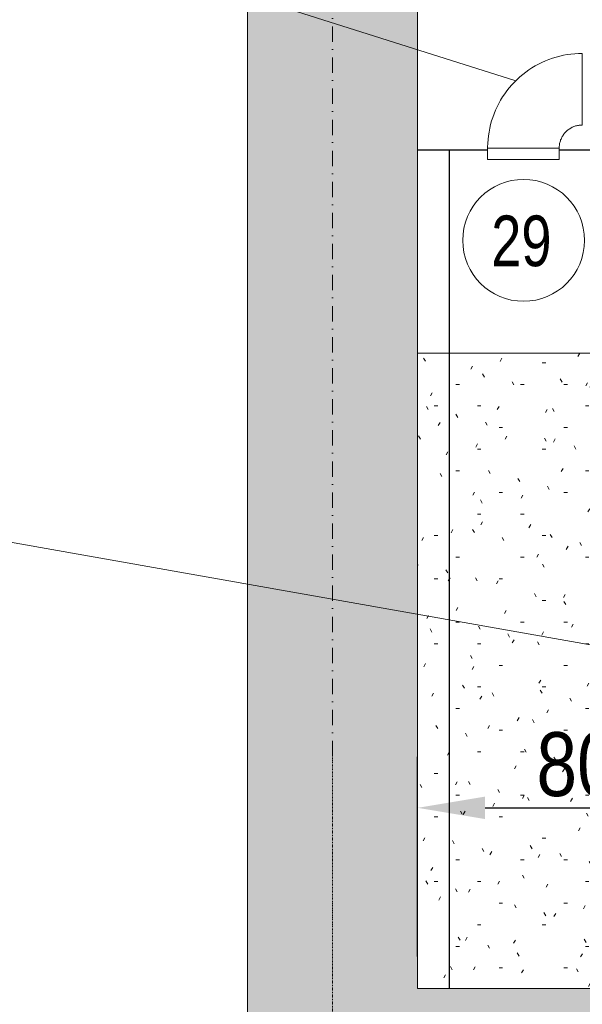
# Model space of a CAD drawing. Header units: centimetres. Extents: x -1589 to 108054, y -205274 to 31709.
# Tile 206 of 256: x 21945 to 22077, y 27378 to 27610. Entities that reach past the tile are written whole.
import ezdxf

# ---------------------------------------------------------------- set-up
doc = ezdxf.new("R2010")
doc.units = ezdxf.units.CM
doc.header["$LTSCALE"] = 0.01
doc.header["$MEASUREMENT"] = 0
doc.linetypes.add('Kropki i Kreski', pattern=[72, 36, -18, 0, -18])
for name, color, linetype in [('2_stropy.ISTN', 7, 'Continuous'), ('2_ściany zewnętrzne.ISTN', 7, 'Continuous'), ('4_osie.ISTN', 7, 'Continuous'), ('_WOD-KAN', 7, 'Continuous')]:
    doc.layers.add(name, color=color, linetype=linetype)
for name, color, linetype, lineweight in [('A-ANNO-DIMS', 7, 'Continuous', 30), ('A-ANNO-NOTE', 7, 'Continuous', 30), ('A-DETL-GENF', 7, 'Continuous', 18), ('A-DETL-THIN', 7, 'Continuous', 18), ('A-WALL', 7, 'Continuous', 25), ('P-PIPE', 7, 'Continuous', 9)]:
    doc.layers.add(name, color=color, linetype=linetype, lineweight=lineweight)
doc.styles.add('Arial Narrow', font='ARIALN.TTF', dxfattribs={"height": 200})
doc.styles.add('Century Gothic', font='GOTHIC.TTF', dxfattribs={"width": 0.8, "height": 119.0625})
doc.dimstyles.new('Przekątna', dxfattribs={"dimscale": 304.8, "dimtxt": 204.686195, "dimasz": 1.041667, "dimexe": 0.787402, "dimexo": 0.492126, "dimgap": 0.164042, "dimtad": 1, "dimdec": 0, "dimrnd": 10, "dimzin": 0, "dimdsep": 46, "dimtxsty": 'Arial Narrow', "dimsah": 1, "dimcen": 0.09, "dimazin": 0, "dimtfac": 1, "dimtdec": 4, "dimtix": 1, "dimtmove": 0, "dimatfit": 3, "dimfxl": 1, "dimtvp": 1, "dimtolj": 1, "dimtzin": 0, "dimarcsym": 2})

# ---------------------------------------------------------------- blocks, each defined once
blk = doc.blocks.new('*D122')
at = {"layer": 'A-ANNO-DIMS', "color": 0, "lineweight": -2}
for p, q in [((22038.64, 27389.34), (22038.64, 27436.29)), ((22113.64, 27409.95), (22113.64, 27436.29)), ((22054.51, 27424.29), (22097.76, 27424.29))]:
    blk.add_line(p, q, dxfattribs=at)
at = {"layer": 'A-ANNO-DIMS', "color": 0}
for points in [[(22054.51, 27426.94), (22054.51, 27421.65), (22038.64, 27424.29)], [(22097.76, 27421.65), (22097.76, 27426.94), (22113.64, 27424.29)]]:
    blk.add_solid(points, dxfattribs=at)
at = {"layer": 'Defpoints', "color": 0}
for p in [(22113.64, 27424.29), (22113.64, 27402.45), (22038.64, 27381.83)]:
    blk.add_point(p, dxfattribs=at)
at = {"layer": 'A-ANNO-DIMS', "color": 0, "lineweight": 5, "insert": (22076.14, 27434.45), "char_height": 200, "attachment_point": 5, "style": 'Arial Narrow'}
blk.add_mtext('\\A1;\\H0.075x;80', dxfattribs=at)
blk = doc.blocks.new('*D123')
at = {"layer": 'A-ANNO-DIMS', "color": 0, "lineweight": -2}
for p, q in [((22092.05, 27389.83), (22092.05, 27347.32)), ((22152.05, 27389.83), (22152.05, 27347.32)), ((22107.92, 27359.32), (22136.18, 27359.32))]:
    blk.add_line(p, q, dxfattribs=at)
at = {"layer": 'A-ANNO-DIMS', "color": 0}
for points in [[(22107.92, 27361.97), (22107.92, 27356.68), (22092.05, 27359.32)], [(22136.18, 27356.68), (22136.18, 27361.97), (22152.05, 27359.32)]]:
    blk.add_solid(points, dxfattribs=at)
at = {"layer": 'Defpoints', "color": 0}
for p in [(22092.05, 27397.33), (22152.05, 27397.33), (22152.05, 27359.32)]:
    blk.add_point(p, dxfattribs=at)
at = {"layer": 'A-ANNO-DIMS', "color": 0, "lineweight": 5, "insert": (22122.05, 27369.48), "char_height": 200, "attachment_point": 5, "style": 'Arial Narrow'}
blk.add_mtext('\\A1;\\H0.075x;60', dxfattribs=at)
blk = doc.blocks.new('*D124')
at = {"layer": 'A-ANNO-DIMS', "color": 0, "lineweight": -2}
for p, q in [((22118.13, 27531.13), (22102.41, 27531.13)), ((22114.41, 27515.26), (22114.41, 27447.01)), ((22129.75, 27431.13), (22102.41, 27431.13))]:
    blk.add_line(p, q, dxfattribs=at)
at = {"layer": 'A-ANNO-DIMS', "color": 0}
for points in [[(22117.05, 27515.26), (22111.76, 27515.26), (22114.41, 27531.13)], [(22111.76, 27447.01), (22117.05, 27447.01), (22114.41, 27431.13)]]:
    blk.add_solid(points, dxfattribs=at)
at = {"layer": 'Defpoints', "color": 0}
for p in [(22125.63, 27531.13), (22114.41, 27431.13), (22137.25, 27431.13)]:
    blk.add_point(p, dxfattribs=at)
at = {"layer": 'A-ANNO-DIMS', "color": 0, "lineweight": 5, "insert": (22104.25, 27481.13), "char_height": 200, "attachment_point": 5, "rotation": 90, "style": 'Arial Narrow'}
blk.add_mtext('\\A1;\\H0.075x;100', dxfattribs=at)

msp = doc.modelspace()

# ---------------------------------------------------------------- hatches: boundary and pattern name
at = {"layer": '2_stropy.ISTN', "linetype": 'Continuous', "lineweight": 5}
msp.add_hatch(color=8, dxfattribs=at).paths.add_polyline_path([(22715.16588, 27346.83463), (22038.63552, 27346.83463), (22038.63552, 27381.83463), (22715.16588, 27381.83463)])
at = {"layer": '2_ściany zewnętrzne.ISTN', "linetype": 'Continuous', "lineweight": 5}
msp.add_hatch(color=8, dxfattribs=at).paths.add_polyline_path([(21998.63552, 27736.83463), (21998.63552, 27306.83463), (22038.63552, 27306.83463), (22038.63552, 27736.83463)])
at = {"layer": 'A-DETL-GENF', "true_color": 0x0080ff}
h = msp.add_hatch(dxfattribs=at)
h.set_pattern_fill('FP_2', color=150, scale=0.1, style=0, pattern_type=2)
h.set_pattern_definition([(0, (22321.9284, 27412.042), (20.32, 5.08), [0.8382, -14.4018, 0.8382, -14.4018, -81.28]), (0, (22321.9284, 27412.042), (20.32, 5.08), [-30.48, 0.8382, -29.6418, 0.8382, -14.4018, -35.56]), (0, (22321.9284, 27412.042), (20.32, 5.08), [-76.2, 0.8382, -9.3218, 0.8382, -24.5618]), (120, (22329.5484, 27414.582), (-14.55941, 15.05764), [0.8382, -14.4018, 0.8382, -14.4018, -81.28]), (120, (22329.5484, 27414.582), (-14.55941, 15.05764), [-30.48, 0.8382, -29.6418, 0.8382, -14.4018, -35.56]), (120, (22329.5484, 27414.582), (-14.55941, 15.05764), [-76.2, 0.8382, -9.3218, 0.8382, -24.5618]), (240, (22332.0884, 27424.742), (-5.76059, -20.13764), [0.8382, -14.4018, 0.8382, -14.4018, -81.28]), (240, (22332.0884, 27424.742), (-5.76059, -20.13764), [-30.48, 0.8382, -29.6418, 0.8382, -14.4018, -35.56]), (240, (22332.0884, 27424.742), (-5.76059, -20.13764), [-76.2, 0.8382, -9.3218, 0.8382, -24.5618])])
h.paths.add_polyline_path([(22188.63552, 27381.83463), (22188.63552, 27531.13463), (22038.63552, 27531.13463), (22038.63552, 27381.83463), (22183.36532, 27381.83463)])

# ---------------------------------------------------------------- linework, layer by layer
at = {"layer": '2_stropy.ISTN', "color": 8, "linetype": 'Continuous', "lineweight": 5}
msp.add_line((22045.26053, 27381.83463), (22038.63552, 27381.83463), dxfattribs=at)
at = {"layer": '2_ściany zewnętrzne.ISTN', "color": 8, "linetype": 'Continuous', "lineweight": 5}
for p, q in [((21998.63552, 27736.83463), (21998.63552, 27306.83463)), ((22038.63552, 27701.83463), (22038.63552, 27381.83463))]:
    msp.add_line(p, q, dxfattribs=at)
at = {"layer": '4_osie.ISTN', "color": 7, "linetype": 'Kropki i Kreski', "lineweight": 5, "ltscale": 10}
msp.add_line((22018.63552, 27936.41131), (22018.63552, 27436.83463), dxfattribs=at)
at = {"layer": '4_osie.ISTN', "color": 8, "linetype": 'Kropki i Kreski', "lineweight": 5}
msp.add_line((22018.63552, 27436.83463), (22018.63552, 27336.83463), dxfattribs=at)
at = {"layer": '_WOD-KAN', "color": 7, "linetype": 'Continuous', "lineweight": 5, "flags": 128}
for points in [[(21773.88498, 27634.83569), (21936.13443, 27634.83363), (22061.71291, 27595.14804)], [(21775.40907, 27487.93651), (21936.13443, 27487.93445), (22209.41191, 27439.54963)]]:
    msp.add_lwpolyline(points, dxfattribs=at)
at = {"layer": 'A-ANNO-NOTE', "lineweight": 9}
msp.add_circle((22063.56682, 27557.65456), 14.3207, dxfattribs=at)
at = {"layer": 'A-DETL-THIN'}
for p, q in [((22188.63552, 27531.13463), (22038.63552, 27531.13463)), ((22038.63552, 27531.13463), (22038.63552, 27381.83463)), ((22038.63552, 27381.83463), (22188.63552, 27381.83463))]:
    msp.add_line(p, q, dxfattribs=at)
at = {"layer": 'A-WALL'}
for p, q in [((22055.10574, 27578.83463), (22038.63552, 27578.83463)), ((22046.13552, 27381.83463), (22046.13552, 27578.83463)), ((22112.90877, 27578.83463), (22071.93324, 27578.83463))]:
    msp.add_line(p, q, dxfattribs=at)
at = {"layer": 'P-PIPE', "color": 30, "true_color": 0xff8000}
for p, q in [((22077.36249, 27601.58533), (22077.36249, 27593.17158)), ((22077.36249, 27593.17158), (22077.36249, 27601.58533)), ((22077.36249, 27593.17158), (22077.36249, 27584.75783)), ((22077.36249, 27584.75783), (22077.36249, 27593.17158)), ((22055.10574, 27579.32858), (22055.10574, 27576.66158)), ((22063.51949, 27579.32858), (22055.10574, 27579.32858)), ((22055.10574, 27579.32858), (22063.51949, 27579.32858)), ((22071.93324, 27579.32858), (22063.51949, 27579.32858)), ((22063.51949, 27579.32858), (22071.93324, 27579.32858)), ((22071.93324, 27576.66158), (22071.93324, 27579.32858)), ((22055.10574, 27576.66158), (22063.51949, 27576.66158)), ((22063.51949, 27576.66158), (22071.93324, 27576.66158))]:
    msp.add_line(p, q, dxfattribs=at)
at = {"layer": 'P-PIPE', "color": 30, "true_color": 0xff8000, "flags": 128}
for points in [[(22077.36249, 27601.58533), (22076.47246, 27601.56753), (22075.58385, 27601.51415), (22074.69809, 27601.42528), (22073.81658, 27601.30105), (22072.94076, 27601.14168), (22072.072, 27600.94741), (22071.21171, 27600.71855), (22070.36126, 27600.45548), (22069.52201, 27600.1586), (22068.6953, 27599.82841), (22067.88246, 27599.46541), (22067.08479, 27599.07021), (22066.30355, 27598.64342), (22065.54001, 27598.18573), (22064.79538, 27597.69787), (22064.07086, 27597.18063), (22063.3676, 27596.63482), (22062.68673, 27596.06134), (22062.02934, 27595.46108), (22061.39647, 27594.83501), (22060.78915, 27594.18414), (22060.20835, 27593.5095), (22059.65498, 27592.81217), (22059.12995, 27592.09327), (22058.63408, 27591.35396), (22058.16817, 27590.5954), (22057.73298, 27589.81882), (22057.32918, 27589.02546), (22056.95743, 27588.21658), (22056.61833, 27587.39349), (22056.31241, 27586.55749), (22056.04017, 27585.70993), (22055.80204, 27584.85216), (22055.5984, 27583.98556), (22055.42958, 27583.1115), (22055.29585, 27582.23139), (22055.19742, 27581.34664), (22055.13445, 27580.45866), (22055.10704, 27579.56887), (22055.10574, 27579.32858)], [(22071.93324, 27579.32858), (22071.93758, 27579.5457), (22071.9506, 27579.76246), (22071.97228, 27579.97853), (22072.00259, 27580.19356), (22072.04146, 27580.40721), (22072.08885, 27580.61913), (22072.14468, 27580.82899), (22072.20885, 27581.03644), (22072.28127, 27581.24117), (22072.36182, 27581.44283), (22072.45037, 27581.64111), (22072.54677, 27581.8357), (22072.65088, 27582.02627), (22072.76253, 27582.21253), (22072.88154, 27582.39417), (22073.00771, 27582.57091), (22073.14085, 27582.74246), (22073.28075, 27582.90855), (22073.42717, 27583.06891), (22073.57989, 27583.22329), (22073.73867, 27583.37144), (22073.90324, 27583.51312), (22074.07334, 27583.6481), (22074.24871, 27583.77618), (22074.42905, 27583.89714), (22074.61409, 27584.01079), (22074.80353, 27584.11695), (22074.99706, 27584.21545), (22075.19438, 27584.30614), (22075.39516, 27584.38886), (22075.59909, 27584.46348), (22075.80584, 27584.52989), (22076.01508, 27584.58798), (22076.22648, 27584.63765), (22076.4397, 27584.67884), (22076.65439, 27584.71146), (22076.87021, 27584.73547), (22077.08682, 27584.75083), (22077.30387, 27584.75752), (22077.36249, 27584.75783)]]:
    msp.add_lwpolyline(points, dxfattribs=at)

# ---------------------------------------------------------------- texts
at = {"layer": 'A-ANNO-NOTE', "color": 5, "lineweight": 9, "true_color": 0x0000ff, "insert": (22055.96013, 27563.48966), "char_height": 11.90625, "width": 17.9578, "attachment_point": 1, "style": 'Century Gothic'}
msp.add_mtext('29', dxfattribs=at)

# ---------------------------------------------------------------- dimensions: what is measured, and where the dimension line sits
at = {"layer": 'A-ANNO-DIMS', "lineweight": 5}
dim = msp.add_linear_dim(base=(22114.40709, 27431.13463), p1=(22125.63241, 27531.13463), p2=(22137.25052, 27431.13463), angle=90, text='\\H0.075x;<>', dimstyle='Przekątna', override={"dimasz": 0.05208, "dimexe": 0.03937, "dimexo": 0.02461, "dimgap": 0.0082, "dimpost": '<>', "dimtxsty": 'Arial Narrow', "dimfxl": 1500}, dxfattribs=at)
dim.commit()
dim.dimension.update_dxf_attribs({"geometry": '*D124', "text_midpoint": (22104.24913, 27481.13463)})
for base, p1, p2, picture, middle in [((22113.63677, 27424.29308), (22038.63552, 27381.83463), (22113.63677, 27402.45213), '*D122', (22076.13615, 27434.45103)), ((22152.05052, 27359.32252), (22092.05052, 27397.33463), (22152.05052, 27397.33463), '*D123', (22122.05052, 27369.48048))]:
    dim = msp.add_linear_dim(base=base, p1=p1, p2=p2, text='\\H0.075x;<>', dimstyle='Przekątna', override={"dimasz": 0.05208, "dimexe": 0.03937, "dimexo": 0.02461, "dimgap": 0.0082, "dimpost": '<>', "dimtxsty": 'Arial Narrow', "dimfxl": 1500}, dxfattribs=at)
    dim.commit()
    dim.dimension.update_dxf_attribs({"geometry": picture, "text_midpoint": middle})

doc.saveas('drawing.dxf')
